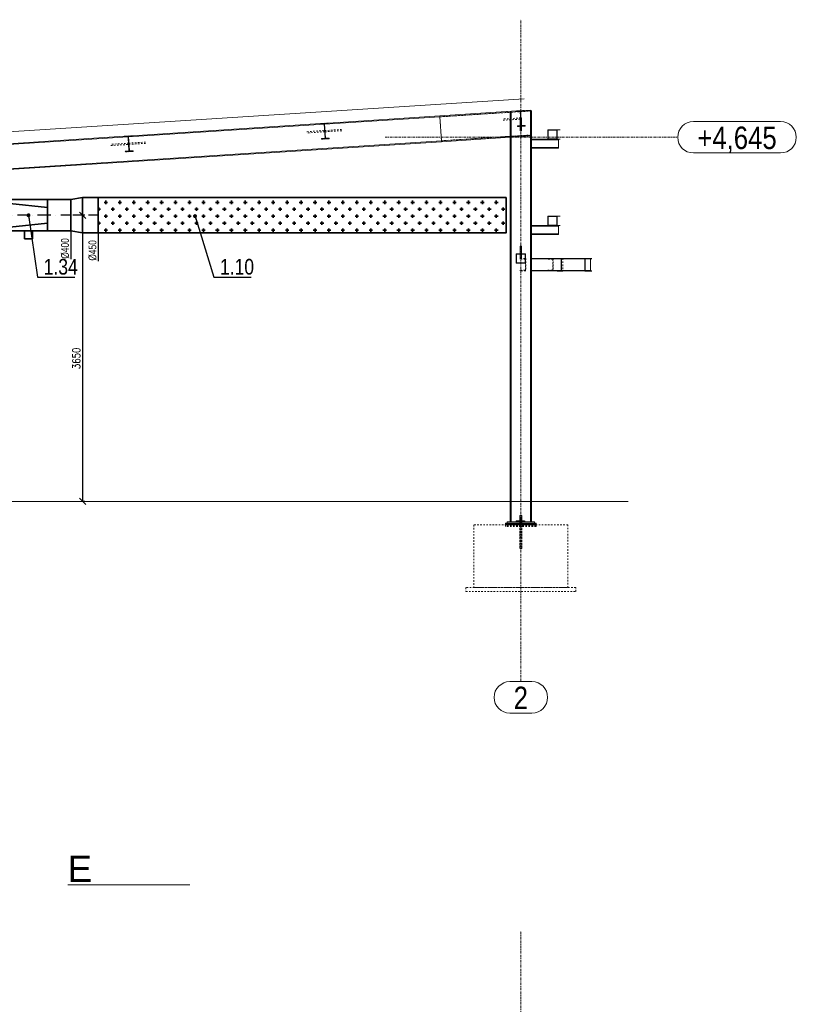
# Model space of a CAD drawing. Header units: millimetres. Extents: x 161070 to 520640, y 9197 to 248394.
# Tile 121 of 137: x 266602 to 276505, y 106919 to 119480. Entities that reach past the tile are written whole.
import ezdxf

# ---------------------------------------------------------------- set-up
doc = ezdxf.new("R2010")
doc.units = ezdxf.units.MM
doc.header["$LTSCALE"] = 10
for name, pattern in [('DASHDOT', [25.4, 12.7, -6.35, 0, -6.35]), ('DASHED', [19.05, 12.7, -6.35]), ('DXK_LINE_DOT2', [3.9198, 1.9599, -1.9599]), ('DXK_LINE_DOT3', [5.9187, 2.979, -0.9799, 0.9799, -0.9799])]:
    doc.linetypes.add(name, pattern=pattern)
doc.layers.get('Defpoints').update_dxf_attribs({"color": 252})
doc.layers.add('VZT Privod', color=6, linetype='Continuous', lineweight=35)
doc.layers.add('VZT-koty', color=4, linetype='Continuous', lineweight=25)
for name, color, linetype in [('VZT Privod-pozice_odkaz', 7, 'Continuous'), ('VZT Privod-pozice_text', 7, 'Continuous'), ('Vzt_koty', 4, 'Continuous')]:
    doc.layers.add(name, color=color, linetype=linetype)
doc.styles.add('Arial', font='arial.ttf')
doc.styles.add('Arial Narrow', font='ARIALN.TTF', dxfattribs={"height": 0.2})
doc.styles.add('Romans', font='romans.shx', dxfattribs={"width": 0.8})
doc.styles.get("Standard").update_dxf_attribs({"font": 'ic-simplex.shx', "width": 0.8})
doc.dimstyles.new('CADKON', dxfattribs={"dimscale": 50, "dimtxt": 2.5, "dimasz": 2.5, "dimexe": 1.8, "dimexo": 5, "dimgap": 0.6, "dimtad": 1, "dimrnd": 1, "dimtxsty": 'Standard', "dimblk1": 'ARCHTICK', "dimblk2": 'ARCHTICK', "dimsah": 1, "dimcen": 2.5, "dimadec": 1, "dimazin": 2, "dimtfac": 1, "dimtdec": 4, "dimtix": 1, "dimtmove": 1, "dimatfit": 3, "dimldrblk": 'OPEN30', "dimfxl": 5, "dimtolj": 1, "dimarcsym": 0})
doc.dimstyles.new('Standa 50', dxfattribs={"dimtxt": 100, "dimasz": 80, "dimexe": 0, "dimexo": 30, "dimgap": 30, "dimtad": 1, "dimdec": 0, "dimrnd": 1, "dimdsep": 46, "dimtxsty": 'Romans', "dimblk": 'OBLIQUE', "dimcen": 0, "dimclrd": 256, "dimclre": 256, "dimclrt": 256, "dimadec": 0, "dimazin": 0, "dimtfac": 1, "dimtdec": 0, "dimtofl": 0, "dimtmove": 0, "dimatfit": 3, "dimldrblk": 'OBLIQUE', "dimfxl": 1, "dimtvp": 1.1, "dimtolj": 1, "dimlwd": -1, "dimlwe": -1, "dimarcsym": 0})

# ---------------------------------------------------------------- blocks, each defined once
blk = doc.blocks.new('*U2603', base_point=(300, 400))
at = {"color": 0, "linetype": 'ByBlock', "lineweight": -2}
for p, q in [((0, 400), (0, 0)), ((300, 400), (0, 400)), ((300, 0), (300, 400)), ((0, 0), (300, 0))]:
    blk.add_line(p, q, dxfattribs=at)
at = {"color": 2, "linetype": 'DASHDOT', "lineweight": 25}
blk.add_line((0, 200), (300, 200), dxfattribs=at)
blk = doc.blocks.new('*U2604', base_point=(150, -200))
at = {"color": 0, "linetype": 'ByBlock', "lineweight": -2}
for p, q in [((0, 225), (150, 200)), ((0, 225), (0, -225)), ((0, 225), (0, 225)), ((150, 200), (150, -200)), ((150, 200), (150, 200)), ((150, -200), (0, -225)), ((0, -225), (0, -225)), ((150, -200), (150, -200))]:
    blk.add_line(p, q, dxfattribs=at)
at = {"color": 2, "linetype": 'DASHDOT', "lineweight": 25}
blk.add_line((0, 0), (150, 0), dxfattribs=at)
blk = doc.blocks.new('*U2605', base_point=(200, 225))
at = {"color": 0, "linetype": 'ByBlock', "lineweight": -2}
for p, q in [((0, 450), (0, 0)), ((200, 450), (0, 450)), ((200, 0), (200, 450)), ((0, 0), (200, 0))]:
    blk.add_line(p, q, dxfattribs=at)
at = {"color": 2, "linetype": 'DASHDOT', "lineweight": 25}
blk.add_line((0, 225), (200, 225), dxfattribs=at)
blk = doc.blocks.new('_OBLIQUE')
at = {"color": 0, "linetype": 'ByBlock'}
blk.add_line((-0.5, -0.5), (0.5, 0.5), dxfattribs=at)
blk = doc.blocks.new('*D2669')
at = {"layer": 'Defpoints', "color": 0}
for p in [(267404, 116985), (267404, 113335), (267404, 113335)]:
    blk.add_point(p, dxfattribs=at)
at = {"layer": 'Vzt_koty'}
for p, q in [((267434, 116985), (267404, 116985)), ((267404, 116985), (267404, 113335)), ((267434, 113335), (267404, 113335))]:
    blk.add_line(p, q, dxfattribs=at)
at = {"layer": 'Vzt_koty', "xscale": 80, "yscale": 80, "zscale": 80}
for p, rotation in [((267404, 116985), 89.99999999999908), ((267404, 113335), 269.9999999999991)]:
    blk.add_blockref('_OBLIQUE', p, dxfattribs=dict(at, rotation=rotation))
at = {"layer": 'Vzt_koty', "lineweight": 15, "insert": (267324, 115160), "char_height": 100, "attachment_point": 5, "rotation": 90, "style": 'Romans'}
blk.add_mtext('\\A1;3650', dxfattribs=at)
blk = doc.blocks.new('_ArchTick')
at = {"color": 0, "const_width": 0.15}
blk.add_lwpolyline([(-0.5, -0.5), (0.5, 0.5)], dxfattribs=at)
blk = doc.blocks.new('*U2667', base_point=(0, 240))
at = {"color": 0, "linetype": 'ByBlock', "lineweight": -2}
for p, q in [((-200, 480), (-200, 0)), ((200, 480), (-200, 480)), ((-100, 480), (-150, 0)), ((100, 480), (150, 0)), ((200, 0), (200, 480)), ((300, 290), (200, 290)), ((200, 290), (200, 190)), ((300, 190), (300, 290)), ((200, 190), (300, 190)), ((-200, 0), (-44, 0)), ((44, 0), (200, 0))]:
    blk.add_line(p, q, dxfattribs=at)
at = {"color": 2, "linetype": 'DASHDOT', "lineweight": 25}
blk.add_line((0, 480), (0, 0), dxfattribs=at)
at = {"color": 2, "linetype": 'DASHED', "lineweight": -2, "ltscale": 0.5}
blk.add_line((-44, 0), (44, 0), dxfattribs=at)

msp = doc.modelspace()

# ---------------------------------------------------------------- hatches: boundary and pattern name
at = {"layer": 'VZT Privod', "transparency": 33554661}
h = msp.add_hatch(dxfattribs=at)
h.set_pattern_fill('BOURANE_KCE', color=3, scale=70, style=0)
h.set_pattern_definition([(0, (-2e-12, 376.46), (533.4, 532), [44.45, -488.95]), (0, (0, 198.66), (533.4, 532), [44.45, -488.95]), (0, (-2e-12, 20.86), (533.4, 532), [44.45, -488.95]), (90, (22.2, 0.007), (533.4, -2e-13), [43.0784, -3148.9216]), (90, (555.6, 532), (533.4, -2e-13), [43.0784, -3148.9216]), (90, (1089, 1064), (533.4, -2e-13), [43.0784, -3148.9216]), (90, (1622.4, 1596), (533.4, -2e-13), [43.0784, -3148.9216]), (90, (2155.8, 2128), (533.4, -2e-13), [43.0784, -3148.9216]), (90, (2689.2, 2660), (533.4, -2e-13), [43.0784, -3148.9216]), (90, (22.2, 176.44), (533.4, -2e-13), [44.45, -3147.55]), (90, (555.6, 708.43), (533.4, -2e-13), [44.45, -3147.55]), (90, (1089, 1240.43), (533.4, -2e-13), [44.45, -3147.55]), (90, (1622.4, 1772.43), (533.4, -2e-13), [44.45, -3147.55]), (90, (2155.8, 2304.43), (533.4, -2e-13), [44.45, -3147.55]), (90, (2689.2, 2836.43), (533.4, -2e-13), [44.45, -3147.55]), (90, (22.2, 354.24), (533.4, -2e-13), [44.45, -3147.55]), (90, (555.6, 886.24), (533.4, -2e-13), [44.45, -3147.55]), (90, (1089, 1418.23), (533.4, -2e-13), [44.45, -3147.55]), (90, (1622.4, 1950.23), (533.4, -2e-13), [44.45, -3147.55]), (90, (2155.8, 2482.24), (533.4, -2e-13), [44.45, -3147.55]), (90, (2689.2, 3014.24), (533.4, -2e-13), [44.45, -3147.55]), (90, (200, 354.24), (533.4, -2e-13), [44.45, -3147.55]), (90, (733.4, 886.24), (533.4, -2e-13), [44.45, -3147.55]), (90, (1266.8, 1418.23), (533.4, -2e-13), [44.45, -3147.55]), (90, (1800.2, 1950.23), (533.4, -2e-13), [44.45, -3147.55]), (90, (2333.6, 2482.24), (533.4, -2e-13), [44.45, -3147.55]), (90, (2867, 3014.24), (533.4, -2e-13), [44.45, -3147.55]), (90, (377.8, 354.24), (533.4, -2e-13), [44.45, -3147.55]), (90, (911.2, 886.24), (533.4, -2e-13), [44.45, -3147.55]), (90, (1444.6, 1418.23), (533.4, -2e-13), [44.45, -3147.55]), (90, (1978, 1950.23), (533.4, -2e-13), [44.45, -3147.55]), (90, (2511.4, 2482.24), (533.4, -2e-13), [44.45, -3147.55]), (90, (3044.8, 3014.24), (533.4, -2e-13), [44.45, -3147.55]), (0, (177.8, 376.46), (533.4, 532), [44.45, -488.95]), (0, (355.6, 376.46), (533.4, 532), [44.45, -488.95]), (0, (88.9, 287.56), (533.4, 532), [44.45, -488.95]), (0, (266.7, 287.56), (533.4, 532), [44.45, -488.95]), (0, (177.8, 198.66), (533.4, 532), [44.45, -488.95]), (0, (355.6, 198.66), (533.4, 532), [44.45, -488.95]), (0, (88.9, 109.76), (533.4, 532), [44.45, -488.95]), (0, (266.7, 109.76), (533.4, 532), [44.45, -488.95]), (0, (177.8, 20.86), (533.4, 532), [44.45, -488.95]), (0, (355.6, 20.86), (533.4, 532), [44.45, -488.95]), (90, (111.1, 87.53), (533.4, -2e-13), [44.45, -3147.55]), (90, (644.5, 619.53), (533.4, -2e-13), [44.45, -3147.55]), (90, (1177.9, 1151.54), (533.4, -2e-13), [44.45, -3147.55]), (90, (1711.3, 1683.54), (533.4, -2e-13), [44.45, -3147.55]), (90, (2244.7, 2215.53), (533.4, -2e-13), [44.45, -3147.55]), (90, (2778.1, 2747.53), (533.4, -2e-13), [44.45, -3147.55]), (90, (111.1, 265.33), (533.4, -2e-13), [44.45, -3147.55]), (90, (644.5, 797.33), (533.4, -2e-13), [44.45, -3147.55]), (90, (1177.9, 1329.34), (533.4, -2e-13), [44.45, -3147.55]), (90, (1711.3, 1861.34), (533.4, -2e-13), [44.45, -3147.55]), (90, (2244.7, 2393.34), (533.4, -2e-13), [44.45, -3147.55]), (90, (2778.1, 2925.34), (533.4, -2e-13), [44.45, -3147.55]), (90, (200, 0.007), (533.4, -2e-13), [43.0784, -3148.9216]), (90, (733.4, 532), (533.4, -2e-13), [43.0784, -3148.9216]), (90, (1266.8, 1064), (533.4, -2e-13), [43.0784, -3148.9216]), (90, (1800.2, 1596), (533.4, -2e-13), [43.0784, -3148.9216]), (90, (2333.6, 2128), (533.4, -2e-13), [43.0784, -3148.9216]), (90, (2867, 2660), (533.4, -2e-13), [43.0784, -3148.9216]), (90, (200, 176.44), (533.4, -2e-13), [44.45, -3147.55]), (90, (733.4, 708.43), (533.4, -2e-13), [44.45, -3147.55]), (90, (1266.8, 1240.43), (533.4, -2e-13), [44.45, -3147.55]), (90, (1800.2, 1772.43), (533.4, -2e-13), [44.45, -3147.55]), (90, (2333.6, 2304.43), (533.4, -2e-13), [44.45, -3147.55]), (90, (2867, 2836.43), (533.4, -2e-13), [44.45, -3147.55]), (90, (288.9, 87.53), (533.4, -2e-13), [44.45, -3147.55]), (90, (822.3, 619.53), (533.4, -2e-13), [44.45, -3147.55]), (90, (1355.7, 1151.54), (533.4, -2e-13), [44.45, -3147.55]), (90, (1889.1, 1683.54), (533.4, -2e-13), [44.45, -3147.55]), (90, (2422.5, 2215.53), (533.4, -2e-13), [44.45, -3147.55]), (90, (2955.9, 2747.53), (533.4, -2e-13), [44.45, -3147.55]), (90, (288.9, 265.33), (533.4, -2e-13), [44.45, -3147.55]), (90, (822.3, 797.33), (533.4, -2e-13), [44.45, -3147.55]), (90, (1355.7, 1329.34), (533.4, -2e-13), [44.45, -3147.55]), (90, (1889.1, 1861.34), (533.4, -2e-13), [44.45, -3147.55]), (90, (2422.5, 2393.34), (533.4, -2e-13), [44.45, -3147.55]), (90, (2955.9, 2925.34), (533.4, -2e-13), [44.45, -3147.55]), (90, (377.8, 0.007), (533.4, -2e-13), [43.0784, -3148.9216]), (90, (911.2, 532), (533.4, -2e-13), [43.0784, -3148.9216]), (90, (1444.6, 1064), (533.4, -2e-13), [43.0784, -3148.9216]), (90, (1978, 1596), (533.4, -2e-13), [43.0784, -3148.9216]), (90, (2511.4, 2128), (533.4, -2e-13), [43.0784, -3148.9216]), (90, (3044.8, 2660), (533.4, -2e-13), [43.0784, -3148.9216]), (90, (377.8, 176.44), (533.4, -2e-13), [44.45, -3147.55]), (90, (911.2, 708.43), (533.4, -2e-13), [44.45, -3147.55]), (90, (1444.6, 1240.43), (533.4, -2e-13), [44.45, -3147.55]), (90, (1978, 1772.43), (533.4, -2e-13), [44.45, -3147.55]), (90, (2511.4, 2304.43), (533.4, -2e-13), [44.45, -3147.55]), (90, (3044.8, 2836.43), (533.4, -2e-13), [44.45, -3147.55]), (0, (88.9, 465.36), (533.4, 532), [44.45, -488.95]), (0, (266.7, 465.36), (533.4, 532), [44.45, -488.95]), (90, (111.1, 443.13), (533.4, -2e-13), [44.45, -3147.55]), (90, (644.5, 975.13), (533.4, -2e-13), [44.45, -3147.55]), (90, (1177.9, 1507.13), (533.4, -2e-13), [44.45, -3147.55]), (90, (1711.3, 2039.13), (533.4, -2e-13), [44.45, -3147.55]), (90, (2244.7, 2571.14), (533.4, -2e-13), [44.45, -3147.55]), (90, (2778.1, 3103.14), (533.4, -2e-13), [44.45, -3147.55]), (90, (288.9, 443.13), (533.4, -2e-13), [44.45, -3147.55]), (90, (822.3, 975.13), (533.4, -2e-13), [44.45, -3147.55]), (90, (1355.7, 1507.13), (533.4, -2e-13), [44.45, -3147.55]), (90, (1889.1, 2039.13), (533.4, -2e-13), [44.45, -3147.55]), (90, (2422.5, 2571.14), (533.4, -2e-13), [44.45, -3147.55]), (90, (2955.9, 3103.14), (533.4, -2e-13), [44.45, -3147.55]), (0, (444.5, 465.36), (533.4, 532), [44.45, -488.95]), (0, (444.5, 287.56), (533.4, 532), [44.45, -488.95]), (0, (444.5, 109.76), (533.4, 532), [44.45, -488.95]), (90, (466.7, 87.53), (533.4, -2e-13), [44.45, -3147.55]), (90, (1000.1, 619.53), (533.4, -2e-13), [44.45, -3147.55]), (90, (1533.5, 1151.54), (533.4, -2e-13), [44.45, -3147.55]), (90, (2066.9, 1683.54), (533.4, -2e-13), [44.45, -3147.55]), (90, (2600.3, 2215.53), (533.4, -2e-13), [44.45, -3147.55]), (90, (3133.7, 2747.53), (533.4, -2e-13), [44.45, -3147.55]), (90, (466.7, 265.33), (533.4, -2e-13), [44.45, -3147.55]), (90, (1000.1, 797.33), (533.4, -2e-13), [44.45, -3147.55]), (90, (1533.5, 1329.34), (533.4, -2e-13), [44.45, -3147.55]), (90, (2066.9, 1861.34), (533.4, -2e-13), [44.45, -3147.55]), (90, (2600.3, 2393.34), (533.4, -2e-13), [44.45, -3147.55]), (90, (3133.7, 2925.34), (533.4, -2e-13), [44.45, -3147.55]), (90, (466.7, 443.13), (533.4, -2e-13), [44.45, -3147.55]), (90, (1000.1, 975.13), (533.4, -2e-13), [44.45, -3147.55]), (90, (1533.5, 1507.13), (533.4, -2e-13), [44.45, -3147.55]), (90, (2066.9, 2039.13), (533.4, -2e-13), [44.45, -3147.55]), (90, (2600.3, 2571.14), (533.4, -2e-13), [44.45, -3147.55]), (90, (3133.7, 3103.14), (533.4, -2e-13), [44.45, -3147.55])])
h.paths.add_polyline_path([(267604.3, 116760.4), (272804.3, 116760.4), (272804.3, 117210.4), (267604.3, 117210.4)])

# ---------------------------------------------------------------- linework, layer by layer
at = {"color": 252, "linetype": 'DXK_LINE_DOT3', "lineweight": 15}
for p, q in [((272992.2, 111035.4), (272992.2, 119480.4)), ((271260.7, 117980.4), (274992.2, 117980.4)), ((272992.2, 99408.8), (272992.2, 107853.8))]:
    msp.add_line(p, q, dxfattribs=at)
at = {"color": 252, "lineweight": 15}
for p, q in [((273035.6, 118472.7), (262707.2, 117806.5)), ((263007, 113335.4), (274359.1, 113335.4))]:
    msp.add_line(p, q, dxfattribs=at)
at = {"color": 252, "linetype": 'Continuous', "lineweight": 15}
for p, q in [((273118.4, 118328), (273035.6, 118322.6)), ((273119.2, 118316), (273118.4, 118328)), ((271959.8, 118241.7), (270489.3, 118146.9)), ((271959.1, 118253.2), (270535.6, 118161.4)), ((272935.8, 118316.2), (271959.1, 118253.2)), ((271959.1, 118253.2), (271959.8, 118241.7)), ((271959.8, 118241.2), (271959.1, 118253.2)), ((272983.7, 118307.2), (271959.8, 118241.2)), ((271979.5, 117935.8), (271959.8, 118241.2)), ((272816.8, 118296.5), (272816, 118308.5)), ((272870.2, 118299.9), (272857.2, 118299.1)), ((272857.2, 113075.4), (272857.2, 118299.1)), ((272870.2, 113075.4), (272870.2, 118299.9)), ((272935.8, 118316.2), (273035.6, 118322.7)), ((272936.4, 118307.7), (272935.8, 118316.2)), ((272983.5, 118310.8), (272936.4, 118307.7)), ((272995.3, 118128.2), (272983.5, 118310.8)), ((272984.2, 118218.5), (272984.2, 118127.4)), ((273036.2, 118314.2), (272989.1, 118311.1)), ((272989.1, 118311.1), (273000.9, 118128.5)), ((273119.2, 118316), (272989.3, 118307.6)), ((273000.2, 118218.5), (273000.2, 118139.4)), ((273035.6, 118322.7), (273036.2, 118314.2)), ((273127.2, 118316.5), (273114.2, 118315.7)), ((273114.2, 118315.7), (273114.2, 113075.4)), ((273127.2, 118316.5), (273127.2, 113075.4)), ((270483.7, 118146.5), (267989.3, 117985.6)), ((270435.8, 118154.9), (268035.6, 118000.1)), ((270435.8, 118154.9), (270535.6, 118161.4)), ((270436.4, 118146.4), (270435.8, 118154.9)), ((270483.5, 118149.5), (270436.4, 118146.4)), ((270495.3, 117966.9), (270483.5, 118149.5)), ((270536.2, 118152.9), (270489.1, 118149.9)), ((270489.1, 118149.9), (270500.9, 117967.2)), ((270535.6, 118161.4), (270536.2, 118152.9)), ((272948.2, 118125.1), (272995.3, 118128.2)), ((272948.8, 118116.6), (272948.2, 118125.1)), ((273048.6, 118123.1), (272948.8, 118116.6)), ((272984.2, 118118.9), (272984.2, 118071)), ((272984.2, 118071), (272985.3, 118075.1)), ((272985.3, 118075.1), (272988.2, 118078.2)), ((272988.2, 118078.2), (272992.2, 118079.3)), ((272992.2, 118079.3), (272996.2, 118078.2)), ((272996.2, 118078.2), (272999.1, 118075.1)), ((272999.1, 118075.1), (273000.2, 118071)), ((273000.2, 118119.9), (273000.2, 118071)), ((273048, 118131.6), (273000.9, 118128.5)), ((273048.6, 118123.1), (273048, 118131.6)), ((273336.6, 117955.4), (273336.6, 118075.4)), ((273456.7, 118075.4), (273336.6, 118075.4)), ((273456.7, 118075.4), (273492.4, 118075.4)), ((273456.7, 117955.4), (273456.7, 118075.4)), ((275192.2, 118180.4), (276304.6, 118180.4)), ((267983.7, 117985.2), (265489.3, 117824.4)), ((267935.8, 117993.7), (265535.6, 117838.9)), ((267935.8, 117993.7), (268035.6, 118000.1)), ((267936.4, 117985.2), (267935.8, 117993.7)), ((267983.5, 117988.2), (267936.4, 117985.2)), ((267995.3, 117805.6), (267983.5, 117988.2)), ((268036.2, 117991.6), (267989.1, 117988.6)), ((267989.1, 117988.6), (268000.9, 117806)), ((268035.6, 118000.1), (268036.2, 117991.6)), ((270448.2, 117963.8), (270495.3, 117966.9)), ((270448.8, 117955.3), (270448.2, 117963.8)), ((270548.6, 117961.8), (270448.8, 117955.3)), ((270548, 117970.3), (270500.9, 117967.2)), ((270548.6, 117961.8), (270548, 117970.3)), ((271979.5, 117935.8), (272856.4, 117992.4)), ((271980.3, 117923.9), (272857.2, 117980.4)), ((272837.2, 117979.1), (272836.5, 117991.1)), ((272857.2, 117992.5), (272856.4, 117992.4)), ((272857.2, 117980.4), (272856.4, 117992.4)), ((272871.5, 117993.4), (273112.1, 118009)), ((272872.3, 117981.4), (272871.5, 117993.4)), ((272872.3, 117981.4), (273112.9, 117997)), ((272985.3, 118066.8), (272984.2, 118071)), ((272988.2, 118063.7), (272985.3, 118066.8)), ((272992.2, 118062.6), (272988.2, 118063.7)), ((272996.2, 118063.7), (272992.2, 118062.6)), ((272999.1, 118066.8), (272996.2, 118063.7)), ((273000.2, 118071), (272999.1, 118066.8)), ((273112.9, 117997), (273112.1, 118009)), ((273336.6, 117955.4), (273127.2, 117955.4)), ((273336.6, 117955.4), (273456.7, 117955.4)), ((273341.6, 117960.4), (273341.6, 118070.4)), ((273341.6, 118070.4), (273451.7, 118070.4)), ((273451.7, 117960.4), (273341.6, 117960.4)), ((273451.7, 118070.4), (273451.7, 117960.4)), ((273472.4, 117955.4), (273456.7, 117955.4)), ((273473.1, 117955.4), (273472.4, 117955.4)), ((273473.1, 117955.4), (273492.4, 117955.4)), ((273473.1, 117841.4), (273473.1, 117955.4)), ((271979.6, 117935.3), (264045.8, 117423.6)), ((264046.6, 117412.1), (271980.3, 117923.9)), ((271980.3, 117923.9), (271979.5, 117935.8)), ((271979.6, 117935.3), (271980.3, 117923.9)), ((273127.2, 117947.4), (273473.1, 117947.4)), ((273127.2, 117849.4), (273473.1, 117849.4)), ((273127.2, 117841.4), (273473.1, 117841.4)), ((267948.2, 117802.6), (267995.3, 117805.6)), ((267948.8, 117794.1), (267948.2, 117802.6)), ((268048.6, 117800.5), (267948.8, 117794.1)), ((268048, 117809), (268000.9, 117806)), ((268048.6, 117800.5), (268048, 117809)), ((275192.2, 117780.4), (276304.6, 117780.4)), ((273336.6, 116855.4), (273336.6, 116975.4)), ((273456.7, 116975.4), (273336.6, 116975.4)), ((273341.6, 116860.4), (273341.6, 116970.4)), ((273341.6, 116970.4), (273451.7, 116970.4)), ((273451.7, 116970.4), (273451.7, 116860.4)), ((273456.7, 116975.4), (273492.4, 116975.4)), ((273456.7, 116855.4), (273456.7, 116975.4)), ((273336.6, 116855.4), (273127.2, 116855.4)), ((273127.2, 116847.4), (273473.1, 116847.4)), ((273336.6, 116855.4), (273456.7, 116855.4)), ((273451.7, 116860.4), (273341.6, 116860.4)), ((273472.4, 116855.4), (273456.7, 116855.4)), ((273473.1, 116855.4), (273472.4, 116855.4)), ((273473.1, 116855.4), (273492.4, 116855.4)), ((273473.1, 116741.4), (273473.1, 116855.4)), ((273127.2, 116749.4), (273473.1, 116749.4)), ((273127.2, 116741.4), (273473.1, 116741.4)), ((272984.2, 116584.1), (272985.3, 116588.3)), ((272984.2, 116584.1), (272984.2, 116495.4)), ((272985.3, 116579.9), (272984.2, 116584.1)), ((272985.3, 116588.3), (272988.2, 116591.3)), ((272988.2, 116576.9), (272985.3, 116579.9)), ((272988.2, 116591.3), (272992.2, 116592.5)), ((272992.2, 116575.8), (272988.2, 116576.9)), ((272992.2, 116592.5), (272996.2, 116591.3)), ((272996.2, 116576.9), (272992.2, 116575.8)), ((272996.2, 116591.3), (272999.1, 116588.3)), ((272999.1, 116579.9), (272996.2, 116576.9)), ((272999.1, 116588.3), (273000.2, 116584.1)), ((273000.2, 116584.1), (272999.1, 116579.9)), ((273000.2, 116584.1), (273000.2, 116495.4)), ((272932.2, 116495.4), (273052.2, 116495.4)), ((272932.2, 116375.4), (272932.2, 116495.4)), ((273047.2, 116490.4), (272937.2, 116490.4)), ((272937.2, 116490.4), (272937.2, 116380.4)), ((272984.2, 116490.4), (272984.2, 116436.6)), ((273000.2, 116490.4), (273000.2, 116436.6)), ((273047.2, 116380.4), (273047.2, 116490.4)), ((273052.2, 116495.4), (273052.2, 116375.4)), ((273052.2, 116375.4), (272932.2, 116375.4)), ((272937.2, 116380.4), (273047.2, 116380.4)), ((273456.7, 116435.4), (273127.2, 116435.4)), ((273507.7, 116428), (273127.2, 116428)), ((273456.7, 116431.4), (273456.7, 116435.4)), ((273456.7, 116435.4), (273511.7, 116435.4)), ((273507.7, 116431.4), (273456.7, 116431.4)), ((273507.7, 116277.4), (273507.7, 116431.4)), ((273528.1, 116435.4), (273511.7, 116435.4)), ((273511.7, 116273.4), (273511.7, 116435.4)), ((273806.9, 116435.4), (273528.1, 116435.4)), ((273806.9, 116428), (273528.1, 116428)), ((273806.9, 116435.4), (273806.9, 116273.4)), ((273862, 116435.4), (273806.9, 116435.4)), ((273810.9, 116277.4), (273810.9, 116431.4)), ((273810.9, 116431.4), (273862, 116431.4)), ((273879.8, 116428), (273827.3, 116428)), ((273878.4, 116435.4), (273862, 116435.4)), ((273862, 116431.4), (273862, 116435.4)), ((273878.4, 116431.4), (273862, 116431.4)), ((273879.8, 116435.4), (273878.4, 116435.4)), ((273879.8, 116275.4), (273879.8, 116435.4)), ((273897.7, 116435.4), (273879.8, 116435.4)), ((273897.7, 116431.4), (273879.8, 116431.4)), ((273507.7, 116282.8), (273127.2, 116282.8)), ((273456.7, 116275.4), (273127.2, 116275.4)), ((273456.7, 116273.4), (273456.7, 116277.4)), ((273456.7, 116277.4), (273507.7, 116277.4)), ((273456.7, 116273.4), (273511.7, 116273.4)), ((273529.6, 116273.4), (273511.7, 116273.4)), ((273806.9, 116282.8), (273528.1, 116282.8)), ((273806.9, 116275.4), (273528.1, 116275.4)), ((273529.6, 116275.4), (273529.6, 116273.4)), ((273806.9, 116273.4), (273862, 116273.4)), ((273862, 116277.4), (273810.9, 116277.4)), ((273879.8, 116282.8), (273827.3, 116282.8)), ((273878.4, 116277.4), (273862, 116277.4)), ((273862, 116273.4), (273862, 116277.4)), ((273862, 116273.4), (273897.7, 116273.4)), ((273879.8, 116275.4), (273878.4, 116275.4)), ((273897.7, 116277.4), (273879.8, 116277.4)), ((272817.2, 113055.4), (272797.2, 113055.4)), ((272797.2, 113045.4), (272797.2, 113055.4)), ((272817.2, 113075.4), (272817.2, 113055.4)), ((272817.2, 113075.4), (273167.2, 113075.4)), ((272817.2, 113055.4), (273167.2, 113055.4)), ((272932.2, 113087.4), (273032.2, 113087.4)), ((272932.2, 113075.4), (272932.2, 113087.4)), ((273004.2, 113155.4), (272980.2, 113155.4)), ((272980.2, 113087.4), (272980.2, 113155.4)), ((272980.2, 113035.4), (272980.2, 113055.4)), ((272982.2, 113075.4), (272982.2, 113087.4)), ((273004.2, 113087.4), (273004.2, 113155.4)), ((273004.2, 113035.4), (273004.2, 113055.4)), ((273032.2, 113087.4), (273032.2, 113075.4)), ((273167.2, 113075.4), (273167.2, 113055.4)), ((273187.2, 113055.4), (273167.2, 113055.4)), ((273187.2, 113045.4), (273187.2, 113055.4)), ((272980.2, 113045.4), (272797.2, 113045.4)), ((272980.2, 113045.4), (272797.2, 113045.4)), ((272797.2, 113037.4), (272797.2, 113045.4)), ((272980.2, 113037.4), (272797.2, 113037.4)), ((272797.2, 113035.4), (272797.2, 113037.4)), ((272980.2, 113037.4), (272797.2, 113037.4)), ((273187.2, 113045.4), (273004.2, 113045.4)), ((273187.2, 113045.4), (273004.2, 113045.4)), ((273187.2, 113037.4), (273004.2, 113037.4)), ((273187.2, 113037.4), (273004.2, 113037.4)), ((273187.2, 113037.4), (273187.2, 113045.4)), ((273187.2, 113035.4), (273187.2, 113037.4)), ((272851, 111035.4), (273133.4, 111035.4)), ((272851, 110635.4), (273133.4, 110635.4)), ((267213.8, 108442.1), (268770.6, 108442.1))]:
    msp.add_line(p, q, dxfattribs=at)
at = {"color": 252, "linetype": 'DXK_LINE_DOT2', "lineweight": 15}
for p, q in [((271959.8, 118241.2), (272857.2, 118299.1)), ((271959.8, 118241.7), (271979.6, 117935.3)), ((272992.1, 118227.6), (272764.9, 118213)), ((272764.9, 118197), (272992.3, 118211.6)), ((272857.2, 118299.1), (272857.2, 117992.5)), ((272870.2, 118299.9), (273114.2, 118315.7)), ((272935.8, 118316.2), (273035.6, 118322.7)), ((273035.6, 118322.6), (272935.8, 118316.2)), ((272936.4, 118307.7), (272935.8, 118316.2)), ((272983.5, 118310.8), (272936.4, 118307.7)), ((272995.3, 118128.2), (272983.5, 118310.8)), ((272989.3, 118307.6), (272983.7, 118307.2)), ((272985.3, 118223.5), (272984.2, 118219.6)), ((272984.2, 118219.6), (272984.2, 118218.5)), ((272984.9, 118219.6), (272985.9, 118223.6)), ((272985.9, 118215.6), (272984.9, 118219.6)), ((272988.2, 118226.3), (272985.3, 118223.5)), ((272985.9, 118223.6), (272988.5, 118226.6)), ((272988.6, 118212.7), (272985.9, 118215.6)), ((272992.2, 118227.3), (272988.2, 118226.3)), ((272988.5, 118226.6), (272992.1, 118227.6)), ((272992.3, 118211.6), (272988.6, 118212.7)), ((273036.2, 118314.2), (272989.1, 118311.1)), ((272989.1, 118311.1), (273000.9, 118128.5)), ((272992.1, 118227.6), (272995.8, 118226.6)), ((272996.2, 118226.3), (272992.2, 118227.3)), ((272995.9, 118212.7), (272992.3, 118211.6)), ((272995.8, 118226.6), (272998.5, 118223.6)), ((272998.6, 118215.6), (272995.9, 118212.7)), ((272999.1, 118223.5), (272996.2, 118226.3)), ((272998.5, 118223.6), (272999.5, 118219.6)), ((272999.5, 118219.6), (272998.6, 118215.6)), ((273000.2, 118219.6), (272999.1, 118223.5)), ((273000.2, 118219.6), (273000.2, 118218.5)), ((273035.6, 118322.7), (273036.2, 118314.2)), ((270435.8, 118154.9), (270535.6, 118161.4)), ((270535.6, 118161.4), (270435.8, 118154.9)), ((270436.4, 118146.4), (270435.8, 118154.9)), ((270483.5, 118149.5), (270436.4, 118146.4)), ((270495.3, 117966.9), (270483.5, 118149.5)), ((270489.3, 118146.9), (270483.7, 118146.5)), ((270536.2, 118152.9), (270489.1, 118149.9)), ((270489.1, 118149.9), (270500.9, 117967.2)), ((270492.1, 118066.4), (270719.5, 118081)), ((270535.6, 118161.4), (270536.2, 118152.9)), ((272948.2, 118125.1), (272995.3, 118128.2)), ((272948.8, 118116.6), (272948.2, 118125.1)), ((273048.6, 118123.1), (272948.8, 118116.6)), ((272984.2, 118127.4), (272984.2, 118118.9)), ((273000.2, 118139.4), (273000.2, 118119.9)), ((273000.9, 118128.5), (273048, 118131.6)), ((273048, 118131.6), (273048.6, 118123.1)), ((268035.6, 118000.1), (267935.8, 117993.7)), ((267935.8, 117993.7), (268035.6, 118000.1)), ((267936.4, 117985.2), (267935.8, 117993.7)), ((267983.5, 117988.2), (267936.4, 117985.2)), ((267995.3, 117805.6), (267983.5, 117988.2)), ((267989.3, 117985.6), (267983.7, 117985.2)), ((268036.2, 117991.6), (267989.1, 117988.6)), ((267989.1, 117988.6), (268000.9, 117806)), ((268035.6, 118000.1), (268036.2, 117991.6)), ((270264.9, 118051.7), (270492.1, 118066.4)), ((270492.3, 118050.4), (270264.9, 118035.7)), ((270448.2, 117963.8), (270495.3, 117966.9)), ((270448.8, 117955.3), (270448.2, 117963.8)), ((270548.6, 117961.8), (270448.8, 117955.3)), ((270484.9, 118058.4), (270485.9, 118062.4)), ((270484.9, 118058.4), (270485.9, 118062.4)), ((270485.9, 118054.4), (270484.9, 118058.4)), ((270485.9, 118054.4), (270484.9, 118058.4)), ((270485.9, 118062.4), (270488.5, 118065.3)), ((270485.9, 118062.4), (270488.5, 118065.3)), ((270488.6, 118051.4), (270485.9, 118054.4)), ((270488.6, 118051.4), (270485.9, 118054.4)), ((270488.5, 118065.3), (270492.1, 118066.4)), ((270488.5, 118065.3), (270492.1, 118066.4)), ((270492.3, 118050.4), (270488.6, 118051.4)), ((270492.3, 118050.4), (270488.6, 118051.4)), ((270492.1, 118066.4), (270495.8, 118065.3)), ((270492.1, 118066.4), (270495.8, 118065.3)), ((270492.3, 118050.4), (270719.5, 118065)), ((270495.9, 118051.4), (270492.3, 118050.4)), ((270495.9, 118051.4), (270492.3, 118050.4)), ((270495.8, 118065.3), (270498.5, 118062.4)), ((270495.8, 118065.3), (270498.5, 118062.4)), ((270498.6, 118054.4), (270495.9, 118051.4)), ((270498.6, 118054.4), (270495.9, 118051.4)), ((270498.5, 118062.4), (270499.5, 118058.4)), ((270498.5, 118062.4), (270499.5, 118058.4)), ((270499.5, 118058.4), (270498.6, 118054.4)), ((270499.5, 118058.4), (270498.6, 118054.4)), ((270500.9, 117967.2), (270548, 117970.3)), ((270548, 117970.3), (270548.6, 117961.8)), ((272856.4, 117992.4), (271979.5, 117935.8)), ((272871.5, 117993.4), (273112.1, 118009)), ((272872.3, 117981.4), (272871.5, 117993.4)), ((272872.3, 117981.4), (273112.9, 117997)), ((272897.9, 117983.1), (272897.1, 117995)), ((273087.3, 117995.3), (273086.5, 118007.3)), ((273112.9, 117997), (273112.1, 118009)), ((273127.2, 117955.4), (273127.2, 117841.4)), ((273472.4, 117955.4), (273336.6, 117955.4)), ((273473.1, 117955.4), (273472.4, 117955.4)), ((267992.1, 117905.1), (267764.9, 117890.5)), ((267764.9, 117874.4), (267992.3, 117889.1)), ((267984.9, 117897.1), (267985.9, 117901.1)), ((267984.9, 117897.1), (267985.9, 117901.1)), ((267985.9, 117893.1), (267984.9, 117897.1)), ((267985.9, 117893.1), (267984.9, 117897.1)), ((267985.9, 117901.1), (267988.5, 117904)), ((267985.9, 117901.1), (267988.5, 117904)), ((267988.6, 117890.2), (267985.9, 117893.1)), ((267988.6, 117890.2), (267985.9, 117893.1)), ((267988.5, 117904), (267992.1, 117905.1)), ((267988.5, 117904), (267992.1, 117905.1)), ((267992.3, 117889.1), (267988.6, 117890.2)), ((267992.3, 117889.1), (267988.6, 117890.2)), ((267992.1, 117905.1), (268219.5, 117919.8)), ((267992.1, 117905.1), (267995.8, 117904)), ((267992.1, 117905.1), (267995.8, 117904)), ((267992.3, 117889.1), (268219.5, 117903.8)), ((267995.9, 117890.2), (267992.3, 117889.1)), ((267995.9, 117890.2), (267992.3, 117889.1)), ((267995.8, 117904), (267998.5, 117901.1)), ((267995.8, 117904), (267998.5, 117901.1)), ((267998.6, 117893.1), (267995.9, 117890.2)), ((267998.6, 117893.1), (267995.9, 117890.2)), ((267998.5, 117901.1), (267999.5, 117897.1)), ((267998.5, 117901.1), (267999.5, 117897.1)), ((267999.5, 117897.1), (267998.6, 117893.1)), ((267999.5, 117897.1), (267998.6, 117893.1)), ((267948.2, 117802.6), (267995.3, 117805.6)), ((267948.8, 117794.1), (267948.2, 117802.6)), ((268048.6, 117800.5), (267948.8, 117794.1)), ((268000.9, 117806), (268048, 117809)), ((268048, 117809), (268048.6, 117800.5)), ((273127.2, 116855.4), (273127.2, 116741.4)), ((273472.4, 116855.4), (273336.6, 116855.4)), ((273473.1, 116855.4), (273472.4, 116855.4)), ((272984.2, 116495.4), (272984.2, 116490.4)), ((273000.2, 116495.4), (273000.2, 116490.4)), ((272984.2, 116436.6), (272984.2, 116435.4)), ((272984.2, 116435.4), (272985.3, 116431.6)), ((272985, 116425.9), (272985, 116435.4)), ((272985, 116435.4), (273055, 116435.4)), ((273049.5, 116425.9), (272985, 116425.9)), ((272985.3, 116431.6), (272988.2, 116428.8)), ((272988.2, 116428.8), (272992.2, 116427.8)), ((272992.2, 116427.8), (272996.2, 116428.8)), ((272996.2, 116428.8), (272999.1, 116431.6)), ((272999.1, 116431.6), (273000.2, 116435.4)), ((273000.2, 116436.6), (273000.2, 116435.4)), ((273049.5, 116284.9), (273049.5, 116425.9)), ((273055, 116435.4), (273055, 116275.4)), ((273127.2, 116435.4), (273127.2, 116275.4)), ((273334.9, 116425.9), (273334.9, 116435.4)), ((273334.9, 116435.4), (273404.9, 116435.4)), ((273399.4, 116425.9), (273334.9, 116425.9)), ((273399.4, 116284.9), (273399.4, 116425.9)), ((273404.9, 116435.4), (273404.9, 116275.4)), ((273528.1, 116435.4), (273456.7, 116435.4)), ((273528.1, 116428), (273507.7, 116428)), ((273529.6, 116435.4), (273528.1, 116435.4)), ((273529.6, 116435.4), (273529.6, 116275.4)), ((273878.4, 116435.4), (273806.9, 116435.4)), ((273827.3, 116428), (273806.9, 116428)), ((273879.8, 116435.4), (273878.4, 116435.4)), ((273879.8, 116431.4), (273878.4, 116431.4)), ((272985, 116275.4), (272985, 116284.9)), ((272985, 116284.9), (273049.5, 116284.9)), ((273055, 116275.4), (272985, 116275.4)), ((273334.9, 116275.4), (273334.9, 116284.9)), ((273334.9, 116284.9), (273399.4, 116284.9)), ((273404.9, 116275.4), (273334.9, 116275.4)), ((273528.1, 116275.4), (273456.7, 116275.4)), ((273528.1, 116282.8), (273507.7, 116282.8)), ((273827.3, 116282.8), (273806.9, 116282.8)), ((273878.4, 116275.4), (273806.9, 116275.4)), ((273879.8, 116277.4), (273878.4, 116277.4)), ((273167.2, 113055.4), (272817.2, 113055.4)), ((273127.2, 113075.4), (272857.2, 113075.4)), ((273032.2, 113075.4), (272932.2, 113075.4)), ((272942.2, 113087.4), (273042.2, 113087.4)), ((272942.2, 113075.4), (272942.2, 113087.4)), ((273042.2, 113075.4), (272942.2, 113075.4)), ((273004.2, 113155.4), (272980.2, 113155.4)), ((272980.2, 113155.4), (272980.2, 112735.4)), ((272980.2, 113055.4), (272980.2, 113087.4)), ((272992.2, 113051.4), (272992.2, 113111.4)), ((272992.2, 113051.4), (272992.2, 113111.4)), ((272992.2, 113075.4), (272992.2, 113087.4)), ((272992.2, 113055.4), (272992.2, 113075.4)), ((272992.2, 113055.4), (272992.2, 113075.4)), ((273004.2, 113155.4), (273004.2, 112735.4)), ((273004.2, 113055.4), (273004.2, 113087.4)), ((273042.2, 113087.4), (273042.2, 113075.4)), ((272392.2, 113035.4), (272392.2, 112235.4)), ((273592.2, 113035.4), (272392.2, 113035.4)), ((272797.2, 113032.4), (272797.2, 113035.4)), ((273187.2, 113032.4), (272797.2, 113032.4)), ((273187.2, 113032.4), (272797.2, 113032.4)), ((272797.2, 113027.4), (272797.2, 113032.4)), ((273187.2, 113027.4), (272797.2, 113027.4)), ((273187.2, 113027.4), (272797.2, 113027.4)), ((272797.2, 113024.4), (272797.2, 113027.4)), ((273187.2, 113024.4), (272797.2, 113024.4)), ((273187.2, 113024.4), (272797.2, 113024.4)), ((272797.2, 113021.4), (272797.2, 113024.4)), ((273187.2, 113021.4), (272797.2, 113021.4)), ((273187.2, 113021.4), (272797.2, 113021.4)), ((272797.2, 113019.4), (272797.2, 113021.4)), ((273187.2, 113019.4), (272797.2, 113019.4)), ((273187.2, 113019.4), (272797.2, 113019.4)), ((272797.2, 113017.4), (272797.2, 113019.4)), ((273187.2, 113017.4), (272797.2, 113017.4)), ((273187.2, 113017.4), (272797.2, 113017.4)), ((272797.2, 113016.4), (272797.2, 113017.4)), ((273187.2, 113016.4), (272797.2, 113016.4)), ((273187.2, 113016.4), (272797.2, 113016.4)), ((272797.2, 113015.4), (272797.2, 113016.4)), ((273187.2, 113015.4), (272797.2, 113015.4)), ((273004.2, 113045.4), (272980.2, 113045.4)), ((273004.2, 113045.4), (272980.2, 113045.4)), ((273004.2, 113037.4), (272980.2, 113037.4)), ((273004.2, 113037.4), (272980.2, 113037.4)), ((272980.2, 112735.4), (272980.2, 113035.4)), ((273004.2, 112735.4), (273004.2, 113035.4)), ((273187.2, 113032.4), (273187.2, 113035.4)), ((273187.2, 113027.4), (273187.2, 113032.4)), ((273187.2, 113024.4), (273187.2, 113027.4)), ((273187.2, 113021.4), (273187.2, 113024.4)), ((273187.2, 113019.4), (273187.2, 113021.4)), ((273187.2, 113017.4), (273187.2, 113019.4)), ((273187.2, 113016.4), (273187.2, 113017.4)), ((273187.2, 113015.4), (273187.2, 113016.4)), ((273592.2, 112235.4), (273592.2, 113035.4)), ((273004.2, 112735.4), (272980.2, 112735.4)), ((273004.2, 112735.4), (272980.2, 112735.4)), ((272292.2, 112235.4), (272292.2, 112185.4)), ((273692.2, 112235.4), (272292.2, 112235.4)), ((272292.2, 112185.4), (273692.2, 112185.4)), ((272392.2, 112235.4), (273592.2, 112235.4)), ((273692.2, 112185.4), (273692.2, 112235.4))]:
    msp.add_line(p, q, dxfattribs=at)
at = {"color": 252, "linetype": 'Continuous', "lineweight": 15}
for centre, start, end in [((275192.2, 117980.4), 90, 270), ((276304.6, 117980.4), 270, 90), ((272851, 110835.4), 90, 270), ((273133.4, 110835.4), 270, 90)]:
    msp.add_arc(centre, 200, start, end, dxfattribs=at)
at = {"layer": 'VZT Privod'}
msp.add_lwpolyline([(267604.3, 116760.4), (272804.3, 116760.4), (272804.3, 117210.4), (267604.3, 117210.4)], close=True, dxfattribs=at)
at = {"layer": 'VZT-koty'}
for p, q in [((267254.3, 116785.4), (267254.3, 116426.6)), ((267604.3, 116760.4), (267604.3, 116401.6))]:
    msp.add_line(p, q, dxfattribs=at)

# ---------------------------------------------------------------- block references
at = {"layer": 'VZT Privod'}
for name, p, rotation in [('*U2604', (267254.3, 117185.4), 180), ('*U2605', (267404.3, 116985.4), 180), ('*U2667', (266714.3, 116985.4), 270), ('*U2603', (266954.3, 116785.4), 180)]:
    msp.add_blockref(name, p, dxfattribs=dict(at, rotation=rotation))

# ---------------------------------------------------------------- texts
at = {"color": 252, "linetype": 'Continuous', "lineweight": 15}
for s, height, style, p in [('+4,645', 286.33, 'Arial Narrow', (275242.2, 117830.4)), ('2', 286.3, 'Arial Narrow', (272901, 110685.4)), ('E', 334.3, 'Arial', (267213.8, 108479.6))]:
    msp.add_text(s, height=height, dxfattribs=dict(at, style=style)).set_placement(p)
at = {"layer": 'VZT Privod-pozice_text', "color": 210, "char_height": 200, "attachment_point": 7, "style": 'Arial'}
for s, insert in [('\\W0.8\\H200.0\\C210;1.34', (266907.3, 116225.8)), ('\\W0.8\\H200.0\\C210;1.10', (269155.4, 116225.8))]:
    msp.add_mtext(s, dxfattribs=dict(at, insert=insert))
at = {"layer": 'VZT-koty', "width": 0.8}
for s, p in [('%%c400', (267229.3, 116431.1)), ('%%c450', (267579.3, 116406.1))]:
    msp.add_text(s, height=100, rotation=90, dxfattribs=at).set_placement(p)

# ---------------------------------------------------------------- dimensions: what is measured, and where the dimension line sits
at = {"layer": 'Vzt_koty', "lineweight": 15}
dim = msp.add_linear_dim(base=(267404.3, 113335.4), p1=(267404.3, 116985.4), p2=(267404.3, 113335.4), angle=270, dimstyle='Standa 50', dxfattribs=at)
dim.commit()
dim.dimension.update_dxf_attribs({"geometry": '*D2669', "text_midpoint": (267324.3, 115160.4)})

# ---------------------------------------------------------------- leaders
at = {"layer": 'VZT Privod-pozice_odkaz', "color": 102, "annotation_type": 0, "has_hookline": 1, "hookline_direction": 0, "text_width": 399.5}
for points in [[(266714.3, 116985.4), (266827.3, 116195.8), (266877.3, 116195.8)], [(268837.3, 116975), (269075.4, 116195.8), (269125.4, 116195.8)]]:
    msp.add_leader(points, dimstyle='CADKON', override={"dimscale": 50, "dimasz": 1, "dimgap": 0.6, "dimldrblk": 'Dot'}, dxfattribs=at)

doc.saveas('drawing.dxf')
